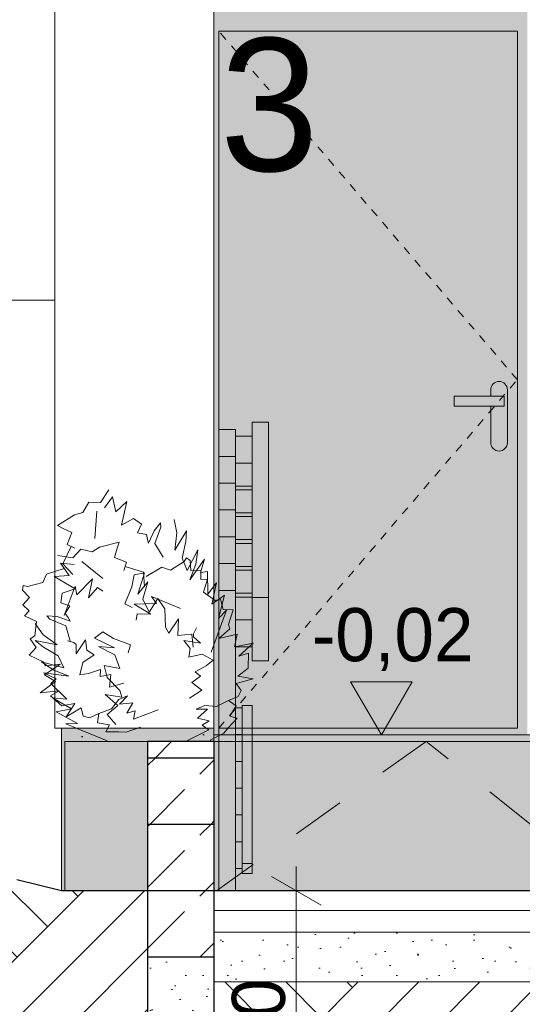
# Model space of a CAD drawing. Extents: x -366324 to -207045, y 68808 to 138616.
# Tile 98 of 170: x -234398 to -232882, y 78177 to 81145. Entities that reach past the tile are written whole.
import ezdxf

# ---------------------------------------------------------------- set-up
doc = ezdxf.new("R2010")
doc.units = 0
doc.header["$MEASUREMENT"] = 0
doc.linetypes.add('Hidden Line', pattern=[50, 25, -25])
doc.linetypes.add('Przerywana', pattern=[320, 160, -160])
doc.layers.add('A-Opisy', color=7, linetype='Continuous')
doc.layers.add('Arch wymiary', color=7, linetype='Continuous')
for name, color, linetype, lineweight in [('A-Opisy_Nr_Pióra__21', 7, 'Continuous', 9), ('Arch balustrady_Nr_Pióra__5', 7, 'Continuous', 13), ('Arch kolorystyka_Nr_Pióra__1', 7, 'Continuous', 25), ('Arch kolorystyka_Nr_Pióra__41', 7, 'Continuous', 15), ('Arch okna_Nr_Pióra__21', 7, 'Continuous', 9), ('Arch opisy okien_Nr_Pióra__18', 9, 'Continuous', 15), ('Arch schody_Nr_Pióra__1', 7, 'Continuous', 25), ('Arch schody_Nr_Pióra__21', 7, 'Continuous', 9), ('Arch wymiary_Nr_Pióra__21', 7, 'Continuous', 9), ('arch wypelnienia_Nr_Pióra__21', 7, 'Continuous', 9), ('Arch ściany zewnętrzne_Nr_Pióra__21', 7, 'Continuous', 9), ('INWENT TEREN_Nr_Pióra__1', 7, 'Continuous', 25)]:
    doc.layers.add(name, color=color, linetype=linetype, lineweight=lineweight)
for name, color, linetype, lineweight, true_color in [('Arch kolorystyka_Nr_Pióra__2', 7, 'Continuous', 13, 0x7f7f7f), ('Arch kolorystyka_Nr_Pióra__81', 7, 'Continuous', 9, 0x5d5d5d), ('Arch teren_Nr_Pióra__2', 7, 'Continuous', 13, 0x7f7f7f), ('arch wypelnienia_Nr_Pióra__2', 7, 'Continuous', 13, 0x7f7f7f), ('Arch zieleń_Nr_Pióra__4', 7, 'Continuous', 9, 0x029e21), ('INWENT.ŚCIANY_Nr_Pióra__22', 7, 'Continuous', 9, 0x7f7f7f)]:
    doc.layers.add(name, color=color, linetype=linetype, lineweight=lineweight, true_color=true_color)
doc.styles.add('GENERATED_STYLE_1', font='txt')
doc.styles.add('GENERATED_STYLE_4', font='txt')
doc.dimstyles.new('GENERATED_STYLE__2', dxfattribs={"dimtxt": 160.000002, "dimasz": 114, "dimexe": 0.18, "dimexo": 0, "dimgap": 0.09, "dimtad": 1, "dimdec": 0, "dimlfac": 0.1, "dimzin": 0, "dimdsep": 46, "dimtxsty": 'GENERATED_STYLE_1', "dimblk": 'ARROWHEAD_2', "dimblk1": 'ARROWHEAD_2', "dimblk2": 'ARROWHEAD_2', "dimcen": 0.09, "dimclrd": 7, "dimclre": 7, "dimclrt": 7, "dimazin": 0, "dimtfac": 1, "dimtdec": 4, "dimtmove": 0, "dimatfit": 3, "dimfxl": 0, "dimtolj": 1, "dimtzin": 0, "dimarcsym": 0})
pattern_1 = [(45, (0, 0), (-183.84776, 183.84776), [195, -65]), (45, (1e-14, 183.85), (-183.84776, 183.84776), [195, -65])]
pattern_2 = [(45, (0, 200), (-63.63961, 63.63961), [0, -60, 0, -90]), (110, (200, 200), (84.572336, 30.781813), [0, -44, 0, -76])]
pattern_3 = [(45, (0, 0), (-275.77163, 275.77163), []), (45, (-91.9, 91.9), (-551.5433, 551.5433), []), (45, (-183.85, 183.85), (-551.5433, 551.5433), []), (135, (-275.77, 275.77), (91.92388, 91.92388), [390, -390])]

# ---------------------------------------------------------------- blocks, each defined once
blk = doc.blocks.new('Linia_5', base_point=(-232986.9, 75856.7))
at = {"layer": 'A-Opisy_Nr_Pióra__21', "linetype": 'Continuous'}
blk.add_hatch(color=256, dxfattribs=at).paths.add_polyline_path([(-232611.9, 78542), (-232588.2, 78350.3), (-232687.2, 78364.1)], flags=0)
for p, q in [((-232611.9, 78542), (-232687.2, 78364.1)), ((-232611.9, 78542), (-232588.2, 78350.3)), ((-232588.2, 78350.3), (-232687.2, 78364.1)), ((-232986.9, 75856.7), (-232637.7, 78357.2))]:
    blk.add_line(p, q, dxfattribs=at)
blk = doc.blocks.new('*D282')
at = {"layer": 'Arch wymiary_Nr_Pióra__21', "linetype": 'Continuous'}
for p, q in [((-233563.4, 78519.6), (-233563.4, 78592.9)), ((-233488.4, 78476.3), (-233638.4, 78562.9)), ((-233450.9, 78519.6), (-233675.9, 78519.6)), ((-233563.4, 77719.6), (-233563.4, 78519.6)), ((-233638.4, 77762.9), (-233488.4, 77676.3)), ((-233450.9, 77719.6), (-233675.9, 77719.6)), ((-233563.4, 77646.2), (-233563.4, 77719.6))]:
    blk.add_line(p, q, dxfattribs=at)
at = {"layer": 'Arch wymiary_Nr_Pióra__21', "insert": (-233595.4, 78017.2), "char_height": 160, "attachment_point": 7, "rotation": 90, "style": 'GENERATED_STYLE_1'}
blk.add_mtext('{80}', dxfattribs=at)
blk = doc.blocks.new('ARROWHEAD_2')
at = {"color": 0, "linetype": 'Continuous', "lineweight": 0}
for p, q in [((-0.378, -0.655), (0.378, 0.655)), ((0, 0), (-1, 0))]:
    blk.add_line(p, q, dxfattribs=at)
blk = doc.blocks.new('Wymiary_140', base_point=(-233307, 78989.6))
at = {"layer": 'Arch wymiary_Nr_Pióra__21', "linetype": 'Continuous'}
blk.add_hatch(color=256, dxfattribs=at).paths.add_polyline_path([(-233307, 78989.6), (-233399.8, 79149.6), (-233214.2, 79149.6)], flags=0)
for p, q in [((-233307, 78989.6), (-233399.8, 79149.6)), ((-233399.8, 79149.6), (-233214.2, 79149.6)), ((-233214.2, 79149.6), (-233307, 78989.6)), ((-233307, 78989.6), (-233427, 78989.6)), ((-233307, 78989.6), (-233187, 78989.6))]:
    blk.add_line(p, q, dxfattribs=at)
at = {"layer": 'Arch wymiary_Nr_Pióra__21', "insert": (-233517, 79181.6), "char_height": 160, "attachment_point": 7, "style": 'GENERATED_STYLE_1'}
blk.add_mtext('{-0,02}', dxfattribs=at)

msp = doc.modelspace()

# ---------------------------------------------------------------- hatches: boundary and pattern name
at = {"layer": 'Arch kolorystyka_Nr_Pióra__1', "linetype": 'Continuous'}
h = msp.add_hatch(dxfattribs=at)
h.set_pattern_fill('Carpet', color=256, style=0, pattern_type=2)
h.set_pattern_definition([(45, (0, 300), (-95.459415, 95.459415), [0, -90, 0, -135]), (110, (300, 300), (126.858504, 46.17272), [0, -66, 0, -114])])
h.paths.add_polyline_path([(-233811.9, 79009.6), (-233811.9, 78969.6), (-234261.9, 78969.6), (-234261.9, 78519.6), (-234271.9, 78519.6), (-234271.9, 79009.6)], flags=0)
at = {"layer": 'Arch kolorystyka_Nr_Pióra__2', "linetype": 'Continuous'}
h = msp.add_hatch(color=256, dxfattribs=at)
h.paths.add_polyline_path([(-232896.9, 79009.6), (-233796.9, 79009.6), (-233796.9, 81109.6), (-232896.9, 81109.6)], flags=0)
h.paths.add_polyline_path([(-233086.9, 79979.6), (-232976.9, 79979.6), (-232976.9, 79966.2), (-232976.9, 79869.6, 1), (-232926.9, 79869.6), (-232926.9, 80024.6), (-232926.9, 80029.6, 1), (-232976.9, 80029.6), (-232976.9, 80009.6), (-233086.9, 80009.6)], flags=0)
at = {"layer": 'Arch kolorystyka_Nr_Pióra__41', "linetype": 'Continuous'}
h = msp.add_hatch(color=256, dxfattribs=at)
h.paths.add_polyline_path([(-232866.9, 78989.6), (-233811.9, 78989.6), (-233811.9, 81879.6), (-232866.9, 81879.6)], flags=0)
h.paths.add_polyline_path([(-233746.9, 81799.6), (-233746.9, 81229.6), (-232946.9, 81229.6), (-232946.9, 81799.6)], flags=0)
h.paths.add_polyline_path([(-232896.9, 79009.6), (-233796.9, 79009.6), (-233796.9, 81109.6), (-232896.9, 81109.6)], flags=0)
msp.add_hatch(color=256, dxfattribs=at).paths.add_polyline_path([(-233086.9, 79979.6), (-232976.9, 79979.6), (-232976.9, 79966.2), (-232976.9, 79869.6, 1), (-232926.9, 79869.6), (-232926.9, 80024.6), (-232926.9, 80029.6, 1), (-232976.9, 80029.6), (-232976.9, 80009.6), (-233086.9, 80009.6)], flags=0)
at = {"layer": 'Arch kolorystyka_Nr_Pióra__41', "linetype": 'Continuous', "lineweight": 0, "true_color": 0x000000}
for points in [[(-233746.9, 79909.2), (-233796.9, 79909.2), (-233796.9, 78519.6), (-233746.9, 78519.6)], [(-233646.9, 79212.8), (-233696.9, 79212.8), (-233696.9, 79931.3), (-233646.9, 79931.3)], [(-233696.9, 78571.5), (-233726.9, 78571.5), (-233726.9, 79077.9), (-233696.9, 79077.9)]]:
    msp.add_hatch(color=18, dxfattribs=at).paths.add_polyline_path(points, flags=0)
at = {"layer": 'Arch kolorystyka_Nr_Pióra__81', "linetype": 'Continuous', "lineweight": 0, "true_color": 0x454545}
for points in [[(-234261.9, 78969.6), (-234261.9, 78519.6), (-234271.9, 78519.6), (-234271.9, 79009.6), (-233811.9, 79009.6), (-233811.9, 78969.6)], [(-234011.9, 78519.6), (-234011.9, 78969.6), (-234261.9, 78969.6), (-234261.9, 78519.6)]]:
    msp.add_hatch(color=250, dxfattribs=at).paths.add_polyline_path(points, flags=0)
at = {"layer": 'Arch kolorystyka_Nr_Pióra__81', "linetype": 'Continuous', "lineweight": 0, "true_color": 0x171717}
msp.add_hatch(color=250, dxfattribs=at).paths.add_polyline_path([(-233811.9, 78519.6), (-232611.9, 78519.6), (-232611.9, 78989.6), (-233811.9, 78989.6)], flags=0)
at = {"layer": 'Arch teren_Nr_Pióra__2', "linetype": 'Continuous'}
h = msp.add_hatch(dxfattribs=at)
h.set_pattern_fill('Earth', color=256, style=0, pattern_type=2)
h.set_pattern_definition(pattern_3)
h.paths.add_polyline_path([(-234011.9, 77719.6), (-234011.9, 78519.6), (-234271.9, 78519.6), (-234406.4, 78552.2), (-245366.9, 78659.6), (-245366.9, 78739.6), (-248476.9, 78739.6), (-248476.9, 78211.3), (-245366.9, 78211.3), (-235844.7, 78103.3), (-234853.3, 77719.6)], flags=0)
h = msp.add_hatch(dxfattribs=at)
h.set_pattern_fill('Earth', color=256, style=0, pattern_type=2)
h.set_pattern_definition(pattern_3)
h.paths.add_polyline_path([(-230916.9, 77719.6), (-233811.9, 77719.6), (-233811.9, 78244.6), (-230916.9, 78244.6)], flags=0)
at = {"layer": 'arch wypelnienia_Nr_Pióra__2', "linetype": 'Continuous'}
h = msp.add_hatch(dxfattribs=at)
h.set_pattern_fill('Cut_Stone', color=256, style=0, pattern_type=2)
h.set_pattern_definition(pattern_2)
h.paths.add_polyline_path([(-232676.9, 78394.6), (-232676.9, 78244.6), (-233811.9, 78244.6), (-233811.9, 78394.6)], flags=0)
at = {"layer": 'arch wypelnienia_Nr_Pióra__21', "linetype": 'Continuous'}
h = msp.add_hatch(dxfattribs=at)
h.set_pattern_fill('Dashed', color=256, style=0, pattern_type=2)
h.set_pattern_definition(pattern_1)
h.paths.add_polyline_path([(-234011.9, 78919.6), (-233811.9, 78919.6), (-233811.9, 78969.6), (-234011.9, 78969.6)], flags=0)
h = msp.add_hatch(dxfattribs=at)
h.set_pattern_fill('Dashed', color=256, style=0, pattern_type=2)
h.set_pattern_definition(pattern_1)
h.paths.add_polyline_path([(-234011.9, 78719.6), (-233811.9, 78719.6), (-233811.9, 78919.6), (-234011.9, 78919.6)], flags=0)
h = msp.add_hatch(dxfattribs=at)
h.set_pattern_fill('Dashed', color=256, style=0, pattern_type=2)
h.set_pattern_definition(pattern_1)
h.paths.add_polyline_path([(-234011.9, 78519.6), (-233811.9, 78519.6), (-233811.9, 78719.6), (-234011.9, 78719.6)], flags=0)
h = msp.add_hatch(dxfattribs=at)
h.set_pattern_fill('Dashed', color=256, style=0, pattern_type=2)
h.set_pattern_definition(pattern_1)
h.paths.add_polyline_path([(-234011.9, 78319.6), (-233811.9, 78319.6), (-233811.9, 78519.6), (-234011.9, 78519.6)], flags=0)
h = msp.add_hatch(dxfattribs=at)
h.set_pattern_fill('Cut_Stone', color=256, style=0, pattern_type=2)
h.set_pattern_definition(pattern_2)
h.paths.add_polyline_path([(-234011.9, 77719.6), (-233811.9, 77719.6), (-233811.9, 78319.6), (-234011.9, 78319.6)], flags=0)

# ---------------------------------------------------------------- linework, layer by layer
at = {"layer": 'Arch balustrady_Nr_Pióra__5', "linetype": 'Continuous'}
for p, q in [((-233796.9, 79909.2), (-233746.9, 79909.2)), ((-233796.9, 79424.8), (-233796.9, 79909.2)), ((-233746.9, 79909.2), (-233746.9, 79424.8)), ((-233696.9, 79931.3), (-233696.9, 79212.8)), ((-233646.9, 79931.3), (-233696.9, 79931.3)), ((-233646.9, 79212.8), (-233646.9, 79931.3)), ((-233696.9, 79889.2), (-233746.9, 79889.2)), ((-233796.9, 79828.5), (-233746.9, 79828.5)), ((-233696.9, 79808.5), (-233746.9, 79808.5)), ((-233796.9, 79747.8), (-233746.9, 79747.8)), ((-233696.9, 79739.2), (-233746.9, 79739.2)), ((-233696.9, 79727.8), (-233746.9, 79727.8)), ((-233796.9, 79667), (-233746.9, 79667)), ((-233696.9, 79658.5), (-233746.9, 79658.5)), ((-233696.9, 79647), (-233746.9, 79647)), ((-233796.9, 79586.3), (-233746.9, 79586.3)), ((-233696.9, 79577.8), (-233746.9, 79577.8)), ((-233696.9, 79566.3), (-233746.9, 79566.3)), ((-233796.9, 79505.6), (-233746.9, 79505.6)), ((-233696.9, 79497), (-233746.9, 79497)), ((-233696.9, 79485.6), (-233746.9, 79485.6)), ((-233796.9, 78519.6), (-233796.9, 79424.8)), ((-233796.9, 79424.8), (-233746.9, 79424.8)), ((-233746.9, 79424.8), (-233746.9, 78519.6)), ((-233696.9, 79416.3), (-233746.9, 79416.3)), ((-233696.9, 79404.8), (-233746.9, 79404.8)), ((-233646.9, 79402.8), (-233696.9, 79402.8)), ((-233696.9, 79335.6), (-233746.9, 79335.6)), ((-233696.9, 79254.8), (-233746.9, 79254.8)), ((-233696.9, 79212.8), (-233646.9, 79212.8)), ((-233726.9, 79077.9), (-233726.9, 78571.5)), ((-233696.9, 79077.9), (-233726.9, 79077.9)), ((-233696.9, 78571.5), (-233696.9, 79077.9)), ((-233726.9, 79070.9), (-233746.9, 79070.9)), ((-233726.9, 78990.1), (-233746.9, 78990.1)), ((-233726.9, 78909.4), (-233746.9, 78909.4)), ((-233726.9, 78828.7), (-233746.9, 78828.7)), ((-233726.9, 78747.9), (-233746.9, 78747.9)), ((-233726.9, 78667.2), (-233746.9, 78667.2)), ((-233696.9, 78601.5), (-233726.9, 78601.5)), ((-233726.9, 78586.5), (-233746.9, 78586.5)), ((-233726.9, 78571.5), (-233696.9, 78571.5)), ((-233746.9, 78519.6), (-233796.9, 78519.6))]:
    msp.add_line(p, q, dxfattribs=at)
at = {"layer": 'Arch okna_Nr_Pióra__21', "linetype": 'Continuous'}
for p, q in [((-233796.9, 81109.6), (-233796.9, 79009.6)), ((-233796.9, 81109.6), (-232896.9, 81109.6)), ((-232896.9, 81109.6), (-232896.9, 79009.6)), ((-232976.9, 80009.6), (-232976.9, 80029.6)), ((-232926.9, 79869.6), (-232926.9, 80029.6)), ((-233086.9, 79979.6), (-233086.9, 80009.6)), ((-232936.9, 80009.6), (-233086.9, 80009.6)), ((-232936.9, 80009.6), (-232936.9, 79979.6)), ((-232936.9, 79979.6), (-233086.9, 79979.6)), ((-232976.9, 79869.6), (-232976.9, 79979.6)), ((-233796.9, 79009.6), (-232896.9, 79009.6))]:
    msp.add_line(p, q, dxfattribs=at)
at = {"layer": 'Arch okna_Nr_Pióra__21', "linetype": 'Hidden Line'}
for p, q in [((-232896.9, 80059.6), (-233796.9, 81109.6)), ((-233796.9, 79009.6), (-232896.9, 80059.6))]:
    msp.add_line(p, q, dxfattribs=at)
at = {"layer": 'Arch okna_Nr_Pióra__21', "linetype": 'Continuous'}
for centre, start, end in [((-232951.9, 80029.6), 0, 180), ((-232951.9, 79869.6), 180, 0)]:
    msp.add_arc(centre, 25, start, end, dxfattribs=at)
at = {"layer": 'Arch schody_Nr_Pióra__1', "linetype": 'Continuous'}
for p, q in [((-234011.9, 78969.6), (-234011.9, 77719.6)), ((-233811.9, 78969.6), (-234011.9, 78969.6)), ((-233811.9, 78969.6), (-233811.9, 77719.6)), ((-233811.9, 78919.6), (-234011.9, 78919.6)), ((-233811.9, 78719.6), (-234011.9, 78719.6)), ((-233811.9, 78519.6), (-234011.9, 78519.6)), ((-233811.9, 78319.6), (-234011.9, 78319.6))]:
    msp.add_line(p, q, dxfattribs=at)
at = {"layer": 'Arch schody_Nr_Pióra__21', "linetype": 'Continuous'}
for p, q in [((-233811.9, 78969.6), (-234261.9, 78969.6)), ((-234261.9, 78969.6), (-234261.9, 78519.6)), ((-230981.9, 78969.6), (-233811.9, 78969.6)), ((-233811.9, 78519.6), (-232611.9, 78519.6)), ((-233811.9, 78459.6), (-232611.9, 78459.6)), ((-233811.9, 78394.6), (-232676.9, 78394.6)), ((-233811.9, 78244.6), (-232676.9, 78244.6))]:
    msp.add_line(p, q, dxfattribs=at)
at = {"layer": 'Arch schody_Nr_Pióra__21', "linetype": 'Przerywana'}
for p, q in [((-233171.7, 78969.6), (-233804.2, 78519.6)), ((-232604.2, 78519.6), (-233171.7, 78969.6))]:
    msp.add_line(p, q, dxfattribs=at)
at = {"layer": 'Arch zieleń_Nr_Pióra__4', "linetype": 'Continuous'}
for p, q in [((-234128.8, 79728.1), (-234154.2, 79689.8)), ((-234117.2, 79706.3), (-234141.8, 79673.5)), ((-234107.7, 79661.9), (-234117.2, 79706.3)), ((-234189.5, 79690.2), (-234206.7, 79659.9)), ((-234154.2, 79689.8), (-234189.5, 79690.2)), ((-234074.4, 79692.7), (-234107.7, 79661.9)), ((-234090.4, 79621.4), (-234074.4, 79692.7)), ((-234232.4, 79652.6), (-234283.3, 79619.8)), ((-234206.7, 79659.9), (-234232.4, 79652.6)), ((-234170.5, 79581.5), (-234164.5, 79663.1)), ((-234053.9, 79641.2), (-234090.4, 79621.4)), ((-234030.6, 79624.4), (-234053.9, 79641.2)), ((-234283.3, 79619.8), (-234266.7, 79611.6)), ((-234266.7, 79611.6), (-234240.3, 79598.8)), ((-234042, 79597.7), (-234030.6, 79624.4)), ((-233972.5, 79628.7), (-233992.3, 79604.6)), ((-233990.1, 79566.3), (-233971.8, 79615.1)), ((-233971.8, 79615.1), (-233972.5, 79628.7)), ((-233923.4, 79598), (-233931.6, 79638.5)), ((-234240.3, 79598.8), (-234254.3, 79562.8)), ((-234015.5, 79592.9), (-234042, 79597.7)), ((-234012.6, 79578.4), (-234015.5, 79592.9)), ((-233992.3, 79604.6), (-234009, 79566.7)), ((-233894.2, 79603.8), (-233929.6, 79546)), ((-233929.6, 79546), (-233923.4, 79598)), ((-233896.6, 79571.8), (-233894.2, 79603.8)), ((-234242.7, 79557.2), (-234267.6, 79505.1)), ((-234254.3, 79562.8), (-234231, 79551.7)), ((-234179.4, 79540.7), (-234156.6, 79554.6)), ((-234156.6, 79554.6), (-234097.9, 79569.6)), ((-234103.1, 79551.8), (-234111.7, 79523.7)), ((-234097.9, 79569.6), (-234103.1, 79551.8)), ((-234009, 79566.7), (-234012.6, 79578.4)), ((-233964.5, 79524.9), (-233990.1, 79566.3)), ((-233907.4, 79521.9), (-233896.6, 79571.8)), ((-234282.4, 79530.1), (-234237, 79522.6)), ((-234237, 79522.6), (-234213.2, 79548.7)), ((-234213.2, 79548.7), (-234179.4, 79540.7)), ((-234111.7, 79523.7), (-234075.8, 79509.5)), ((-233892.6, 79484.2), (-233907.4, 79521.9)), ((-233902, 79511.5), (-233895, 79522.5)), ((-233895, 79522.5), (-233883.9, 79514.6)), ((-233860.4, 79546.5), (-233892.6, 79484.2)), ((-233866.2, 79503.9), (-233860.4, 79546.5)), ((-234248.2, 79469.6), (-234274.3, 79506.7)), ((-234274.3, 79506.7), (-234233.5, 79502.4)), ((-234267.6, 79505.1), (-234236.9, 79472.7)), ((-234146.6, 79460.9), (-234210.5, 79511.9)), ((-234075.8, 79509.5), (-234083.5, 79484.9)), ((-234079.7, 79497.2), (-234024.5, 79480)), ((-234016.6, 79466.8), (-233968.5, 79494.5)), ((-233968.5, 79494.5), (-233942.4, 79485.2)), ((-233942.4, 79485.2), (-233902, 79511.5)), ((-233840.5, 79519.1), (-233884.5, 79456.7)), ((-233884.5, 79456.7), (-233866.2, 79503.9)), ((-233883.9, 79514.6), (-233881.1, 79484.2)), ((-233852.8, 79478.7), (-233840.5, 79519.1)), ((-234316.4, 79473.9), (-234327.3, 79448.5)), ((-234263.3, 79490.4), (-234316.4, 79473.9)), ((-234293.5, 79466.1), (-234248.2, 79469.6)), ((-234230.3, 79429.3), (-234293.5, 79466.1)), ((-234059.8, 79435.1), (-234052.4, 79471.9)), ((-234052.4, 79471.9), (-234021.2, 79477.3)), ((-234021.2, 79477.3), (-234041.2, 79413.5)), ((-234024.5, 79480), (-234021.6, 79435.4)), ((-233881.1, 79484.2), (-233851.8, 79484.1)), ((-233831.7, 79481.5), (-233852.8, 79478.7)), ((-233851.8, 79484.1), (-233851.3, 79457.1)), ((-233830.3, 79413.8), (-233831.7, 79481.5)), ((-234386.9, 79439.2), (-234388.7, 79425.6)), ((-234374.1, 79436.8), (-234386.9, 79439.2)), ((-234327.3, 79448.5), (-234374.1, 79436.8)), ((-234230.3, 79437.3), (-234263, 79348.8)), ((-234225.5, 79411.8), (-234230.3, 79437.3)), ((-234178.2, 79459.4), (-234225.5, 79411.8)), ((-234189.8, 79401.8), (-234178.2, 79459.4)), ((-234162.7, 79433.4), (-234189.8, 79401.8)), ((-234146.6, 79422.8), (-234162.7, 79433.4)), ((-234080.1, 79384.3), (-234059.8, 79435.1)), ((-234041.2, 79413.5), (-234011.1, 79450.9)), ((-234011.1, 79450.9), (-234026.6, 79398.7)), ((-233851.3, 79457.1), (-233830.8, 79458.1)), ((-233830.8, 79458.1), (-233842.8, 79419.4)), ((-233803.7, 79448), (-233830.3, 79413.8)), ((-233818.1, 79383), (-233803.7, 79448)), ((-234388.7, 79425.6), (-234368.3, 79402.9)), ((-234368.3, 79402.9), (-234388.2, 79381.4)), ((-234273.2, 79387.5), (-234269.7, 79416.1)), ((-234269.7, 79416.1), (-234230.3, 79429.3)), ((-233984.8, 79385.7), (-234000.2, 79406.6)), ((-234000.2, 79406.6), (-233913.1, 79370.2)), ((-233842.8, 79419.4), (-233807.8, 79393.8)), ((-233780.2, 79410.8), (-233818.1, 79383)), ((-233797.7, 79339.9), (-233780.2, 79410.8)), ((-234388.2, 79381.4), (-234368.7, 79362.7)), ((-234245.9, 79377.7), (-234273.2, 79387.5)), ((-234260.4, 79355), (-234245.9, 79377.7)), ((-234058.5, 79372.9), (-234080.1, 79384.3)), ((-234051.9, 79383.4), (-233984.8, 79385.7)), ((-234001.7, 79352.6), (-234051.9, 79383.4)), ((-234026.6, 79398.7), (-234006.6, 79359.6)), ((-234006.6, 79359.6), (-233980.8, 79399.8)), ((-233980.8, 79399.8), (-233960.3, 79368.9)), ((-233807.8, 79393.8), (-233792.2, 79398)), ((-233792.2, 79398), (-233784.4, 79367)), ((-234368.7, 79362.7), (-234383.4, 79348.3)), ((-234383.4, 79348.3), (-234346.8, 79330.7)), ((-234306.5, 79338.1), (-234315.9, 79347.8)), ((-234315.9, 79347.8), (-234284.8, 79346)), ((-234284.8, 79346), (-234245.6, 79332.4)), ((-234251.8, 79343), (-234260.4, 79355)), ((-234245.6, 79332.4), (-234251.8, 79343)), ((-234046.5, 79335.3), (-234043.4, 79354.3)), ((-234043.4, 79354.3), (-234001.7, 79352.6)), ((-233960.3, 79368.9), (-233957.6, 79314.1)), ((-233820.6, 79238.8), (-233773.5, 79365.6)), ((-233773.5, 79365.6), (-233797.7, 79339.9)), ((-233784.4, 79367), (-233753.8, 79366.4)), ((-233753.8, 79366.4), (-233767.5, 79322.4)), ((-234346.8, 79330.7), (-234352, 79287.7)), ((-234326.8, 79291), (-234350.9, 79324.6)), ((-234258.2, 79318.3), (-234306.5, 79338.1)), ((-234245.3, 79271.4), (-234258.2, 79318.3)), ((-233957.6, 79314.1), (-233947.6, 79296)), ((-233947.6, 79296), (-233918.6, 79338.8)), ((-233918.6, 79338.8), (-233920.6, 79288.4)), ((-233767.5, 79322.4), (-233763.4, 79308.8)), ((-234352, 79287.7), (-234365.6, 79279.1)), ((-234284.5, 79260.2), (-234326.8, 79291)), ((-234146.6, 79299.7), (-234171.8, 79280.5)), ((-234114.7, 79280.1), (-234146.6, 79299.7)), ((-233920.6, 79288.4), (-233878.5, 79292.8)), ((-233878.5, 79292.8), (-233874, 79253.5)), ((-233873.9, 79284.5), (-233873.2, 79293.4)), ((-233852.8, 79265.6), (-233873.9, 79284.5)), ((-233873.2, 79293.4), (-233864.1, 79312)), ((-233763.4, 79308.8), (-233797, 79279.9)), ((-233797, 79279.9), (-233741.7, 79292.7)), ((-233741.7, 79292.7), (-233749.9, 79254.2)), ((-234365.6, 79279.1), (-234348.3, 79252.3)), ((-234325.9, 79253.5), (-234350.9, 79273.5)), ((-234350.9, 79273.5), (-234284.5, 79260.2)), ((-234233.9, 79267.3), (-234253.7, 79273.2)), ((-234226.9, 79261.7), (-234233.9, 79267.3)), ((-234199.4, 79275.7), (-234227.4, 79233.5)), ((-234227.4, 79233.5), (-234226.9, 79261.7)), ((-234195.2, 79244.7), (-234199.4, 79275.7)), ((-234171.8, 79280.5), (-234111.5, 79251.8)), ((-234111.5, 79251.8), (-234159.4, 79255.2)), ((-234159.4, 79255.2), (-234110.6, 79230.9)), ((-234063.6, 79260.4), (-234114.7, 79280.1)), ((-234070, 79236.8), (-234063.6, 79260.4)), ((-233883, 79249.7), (-233902.8, 79273.9)), ((-233902.8, 79273.9), (-233852.8, 79265.6)), ((-233749.9, 79254.2), (-233693.2, 79265.6)), ((-233693.2, 79265.6), (-233736.7, 79227)), ((-234348.3, 79252.3), (-234368.6, 79229.4)), ((-234368.6, 79229.4), (-234327.1, 79209.6)), ((-234282, 79227.5), (-234325.9, 79253.5)), ((-234264.4, 79191), (-234282, 79227.5)), ((-234207.1, 79207.1), (-234173, 79230.5)), ((-234173, 79230.5), (-234195.2, 79244.7)), ((-234110.6, 79230.9), (-234095.5, 79189.7)), ((-233887.6, 79223.8), (-233883, 79249.7)), ((-233847.3, 79232.8), (-233887.6, 79223.8)), ((-233814.3, 79214.9), (-233847.3, 79232.8)), ((-233736.7, 79227), (-233707.9, 79236)), ((-233707.9, 79236), (-233708.9, 79190.4)), ((-234296.8, 79185.1), (-234331.9, 79209.8)), ((-234331.9, 79209.8), (-234264.4, 79191)), ((-234327.1, 79209.6), (-234319.8, 79197.3)), ((-234275.9, 79202.3), (-234322.9, 79170.5)), ((-234319.8, 79197.3), (-234275.9, 79202.3)), ((-234216.5, 79170.7), (-234207.1, 79207.1)), ((-234095.5, 79189.7), (-234142.5, 79198.2)), ((-234142.5, 79198.2), (-234133.8, 79162.1)), ((-233868.1, 79179.4), (-233834.8, 79197.4)), ((-233834.8, 79197.4), (-233814.3, 79214.9)), ((-234287.5, 79158), (-234325.4, 79176.6)), ((-234325.4, 79176.6), (-234249.8, 79166.3)), ((-234322.9, 79170.5), (-234289.1, 79150.2)), ((-234249.8, 79166.3), (-234296.8, 79185.1)), ((-234189.7, 79173.8), (-234216.5, 79170.7)), ((-234153.8, 79186), (-234189.7, 79173.8)), ((-234154.4, 79165.7), (-234153.8, 79186)), ((-234123.1, 79171.4), (-234154.4, 79165.7)), ((-234126.4, 79133.4), (-234123.1, 79171.4)), ((-233878.4, 79147), (-233852.8, 79166.1)), ((-233852.8, 79166.1), (-233868.1, 79179.4)), ((-233708.9, 79190.4), (-233740.2, 79166.4)), ((-233740.2, 79166.4), (-233693.2, 79158.2)), ((-234289.1, 79150.2), (-234336, 79116.5)), ((-234303.9, 79144.5), (-234287.5, 79158)), ((-234255.2, 79097.4), (-234303.9, 79144.5)), ((-234133.8, 79162.1), (-234095.5, 79122.8)), ((-234083.4, 79144.9), (-234126.4, 79133.4)), ((-233848.3, 79123.6), (-233878.4, 79147)), ((-233693.2, 79158.2), (-233744.5, 79143.9)), ((-233744.5, 79143.9), (-233729.6, 79122.6)), ((-234336, 79116.5), (-234278.1, 79122)), ((-234278.1, 79122), (-234304.3, 79107.1)), ((-234304.3, 79107.1), (-234270.2, 79076.8)), ((-234089.1, 79103.2), (-234140.2, 79111.1)), ((-234140.2, 79111.1), (-234101.9, 79078.3)), ((-234099, 79095.5), (-234072.8, 79107.3)), ((-234072.8, 79107.3), (-234096.4, 79082.1)), ((-234095.5, 79122.8), (-234089.1, 79103.2)), ((-233885.9, 79099.8), (-233848.3, 79123.6)), ((-233729.6, 79122.6), (-233738.7, 79104.9)), ((-234241, 79067.5), (-234298.3, 79101.2)), ((-234298.3, 79101.2), (-234255.2, 79097.4)), ((-234270.2, 79076.8), (-234231.4, 79083.4)), ((-234231.4, 79083.4), (-234257.3, 79043.4)), ((-234101.9, 79078.3), (-234133.8, 79050.4)), ((-234120.8, 79067.3), (-234099, 79095.5)), ((-234096.4, 79082.1), (-234055.9, 79085.8)), ((-234055.9, 79085.8), (-234074.2, 79054.8)), ((-233839.1, 79077.7), (-233865.6, 79066.5)), ((-233803.6, 79074.4), (-233839.1, 79077.7)), ((-233767.7, 79092.6), (-233803.6, 79074.4)), ((-233738.7, 79104.9), (-233767.7, 79092.6)), ((-233767.7, 79092.6), (-233744.5, 79076.8)), ((-233744.5, 79076.8), (-233764.2, 79046.1)), ((-234287.1, 79058.6), (-234241, 79067.5)), ((-234223.2, 79023.3), (-234287.1, 79058.6)), ((-234257.3, 79043.4), (-234211.9, 79071.2)), ((-234211.9, 79071.2), (-234206.5, 79045.8)), ((-234187.3, 79040.4), (-234158.6, 79053.4)), ((-234158.6, 79053.4), (-234162.7, 79025.5)), ((-234158.6, 79053.4), (-234120.8, 79067.3)), ((-234133.8, 79050.4), (-234108, 79020.4)), ((-234074.2, 79054.8), (-234049.8, 79061.5)), ((-234053.9, 79037), (-233980, 79064.7)), ((-234049.8, 79061.5), (-234053.9, 79037)), ((-233865.6, 79066.5), (-233831.1, 79066.7)), ((-233831.1, 79066.7), (-233861.3, 79039.5)), ((-234258.5, 79023), (-234223.2, 79023.3)), ((-234133.6, 78971.2), (-234258.5, 79023)), ((-234206.5, 79045.8), (-234187.3, 79040.4)), ((-234162.7, 79025.5), (-234126.8, 79019.1)), ((-234126.8, 79019.1), (-234137.5, 78998.2)), ((-233861.3, 79039.5), (-233826.2, 79031.8)), ((-233826.2, 79031.8), (-233847.6, 79018.5)), ((-233847.6, 79018.5), (-233827, 79004.8)), ((-233741.7, 79039.7), (-233768.2, 79011.7)), ((-233764.2, 79046.1), (-233741.7, 79039.7)), ((-234137.5, 78998.2), (-234099, 78998.6)), ((-234099, 78998.6), (-234076.5, 78997.1)), ((-234076.5, 78997.1), (-234032.8, 79012.8)), ((-233827, 79004.8), (-233897.5, 78969.6)), ((-233782.3, 78994.2), (-233823.6, 78972.9)), ((-233768.2, 79011.7), (-233782.3, 78994.2))]:
    msp.add_line(p, q, dxfattribs=at)
at = {"layer": 'Arch ściany zewnętrzne_Nr_Pióra__21', "linetype": 'Continuous'}
for p, q in [((-234291.9, 87659.6), (-234291.9, 79009.6)), ((-233811.9, 86384.6), (-233811.9, 79009.6)), ((-233811.9, 79009.6), (-234291.9, 79009.6)), ((-234271.9, 79009.6), (-234271.9, 78519.6)), ((-233811.9, 79009.6), (-233811.9, 78519.6)), ((-231046.9, 78989.6), (-233811.9, 78989.6))]:
    msp.add_line(p, q, dxfattribs=at)
at = {"layer": 'INWENT TEREN_Nr_Pióra__1', "linetype": 'Continuous'}
for p, q in [((-234271.9, 78519.6), (-234406.4, 78552.2)), ((-234011.9, 78519.6), (-234271.9, 78519.6)), ((-228246.9, 78519.6), (-233811.9, 78519.6))]:
    msp.add_line(p, q, dxfattribs=at)
at = {"layer": 'INWENT.ŚCIANY_Nr_Pióra__22', "linetype": 'Continuous'}
msp.add_line((-234291.9, 80299.6), (-243331.9, 80299.6), dxfattribs=at)

# ---------------------------------------------------------------- block references
at = {"layer": 'A-Opisy', "linetype": 'Continuous'}
msp.add_blockref('Linia_5', (-232986.9, 75856.7), dxfattribs=at)
at = {"layer": 'Arch wymiary', "linetype": 'Continuous'}
msp.add_blockref('Wymiary_140', (-233307, 78989.6), dxfattribs=at)

# ---------------------------------------------------------------- texts
at = {"layer": 'Arch opisy okien_Nr_Pióra__18', "linetype": 'Continuous', "insert": (-233645, 81088.7), "char_height": 400, "attachment_point": 2, "style": 'GENERATED_STYLE_4'}
msp.add_mtext('{3}', dxfattribs=at)

# ---------------------------------------------------------------- dimensions: what is measured, and where the dimension line sits
at = {"layer": 'Arch wymiary', "linetype": 'Continuous'}
dim = msp.add_linear_dim(base=(-233563.4, 77719.6), p1=(-233811.9, 77719.6), p2=(-233811.9, 78519.6), angle=90, dimstyle='GENERATED_STYLE__2', dxfattribs=at)
dim.commit()
dim.dimension.update_dxf_attribs({"geometry": '*D282', "text_midpoint": (-233675.4, 78138.6)})

doc.saveas('drawing.dxf')
